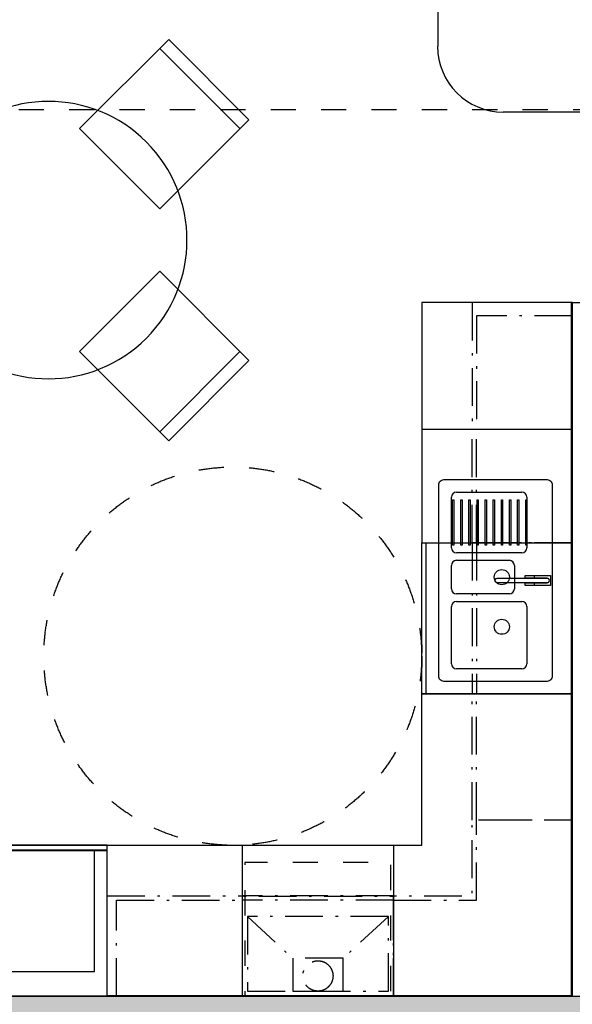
# Model space of a CAD drawing. Header units: millimetres. Extents: x 158466 to 263668, y 129175 to 189280.
# Tile 39 of 55: x 177502 to 179696, y 173186 to 177091. Entities that reach past the tile are written whole.
import ezdxf
from ezdxf.enums import TextEntityAlignment as Align

# ---------------------------------------------------------------- set-up
doc = ezdxf.new("R2010")
doc.units = ezdxf.units.MM
doc.header["$LTSCALE"] = 0.5
doc.header["$MEASUREMENT"] = 0
doc.set_wipeout_variables(frame=1)
for name, pattern in [('Over snittplan', [520, 300, -100, 20, -100]), ('PLINE', [0]), ('Stipling', [400, 200, -200]), ('Wipeout_Contour', [2000, 0, -2000])]:
    doc.linetypes.add(name, pattern=pattern)
for name, color, linetype in [('24-- Innervegger (Skravur)(Nye konstruksjoner)', 7, 'Continuous'), ('24-- Innervegger(Nye konstruksjoner)', 7, 'Continuous'), ('273- Kjøkkeninnredning (Skravur)(Nye konstruksjoner)', 7, 'Continuous'), ('273- Kjøkkeninnredning(Nye konstruksjoner)', 7, 'Continuous'), ('315- Utstyr for sanitærinstallasjoner(Nye konstruksjoner)', 7, 'Continuous'), ('68-- Inventar (løst)(Nye konstruksjoner)', 7, 'Continuous'), ('862- M___Nettoareal(Nye konstruksjoner)', 7, 'Continuous'), ('862- M___Nettoareal(Polylinje)(Nye konstruksjoner)', 7, 'Continuous'), ('862- M___Nettoareal(Tekst)(Nye konstruksjoner)', 7, 'Continuous'), ('878- Annen overflate_visuell informasjon_snusirkler(Nye konstruksjoner)', 7, 'Continuous'), ('878- Annen overflate_visuell informasjon_takheis(Nye konstruksjoner)', 7, 'Continuous')]:
    doc.layers.add(name, color=color, linetype=linetype)
doc.styles.add('GENERATED_STYLE_1', font='arial.ttf')
doc.linetypes.add('Fasade_Snitt markør', pattern='A,0,[1,01 A 200 20 001 Plan 1. etasje_21.Shx,S=3.174603,R=0,X=0,Y=0],-800,0', length=800)

# ---------------------------------------------------------------- blocks, each defined once
blk = doc.blocks.new('Leilighet 1_102_17_1', base_point=(175190.7, 179064.8))
at = {"layer": '862- M___Nettoareal(Polylinje)(Nye konstruksjoner)', "linetype": 'PLINE', "flags": 128}
blk.add_lwpolyline([(176598.9, 180733.7), (176598.9, 173218.7), (184098.9, 173218.7), (184098.9, 180733.7)], close=True, dxfattribs=at)
at = {"layer": '862- M___Nettoareal(Tekst)(Nye konstruksjoner)', "style": 'GENERATED_STYLE_1'}
for tag, height, p in [('DUMMY_861', 300, (176128.6, 179418.4)), ('ROOM_NAME', 300, (174252.9, 179349.8)), ('DUMMY_862', 150, (174252.9, 178946.9))]:
    blk.add_attdef(tag, text='', height=height, dxfattribs=at).set_placement(p, align=Align.TOP_LEFT)
blk = doc.blocks.new('Stue_kjøkken_101_21_1', base_point=(176102.4, 182916.1))
at = {"layer": '862- M___Nettoareal(Polylinje)(Nye konstruksjoner)', "linetype": 'PLINE', "flags": 128}
blk.add_lwpolyline([(176598.9, 180733.7), (176598.9, 173218.7), (179696.2, 173218.7), (179696.2, 175969), (180198.9, 175969), (180198.9, 180733.7)], close=True, dxfattribs=at)
at = {"layer": '862- M___Nettoareal(Tekst)(Nye konstruksjoner)', "style": 'GENERATED_STYLE_1'}
for tag, height, p in [('DUMMY_861', 200, (178936.5, 180040.3)), ('ROOM_NAME', 200, (177351, 179994.6)), ('DUMMY_862', 150, (177351, 179726))]:
    blk.add_attdef(tag, text='', height=height, dxfattribs=at).set_placement(p, align=Align.TOP_LEFT)
blk = doc.blocks.new('Stol 10[30]_1', base_point=(178093.9, 177012))
at = {"layer": '68-- Inventar (løst)(Nye konstruksjoner)', "linetype": 'Continuous'}
blk.add_line((178058.6, 176976.7), (178376.8, 176658.5), dxfattribs=at)
at = {"layer": '68-- Inventar (løst)(Nye konstruksjoner)', "linetype": 'Continuous', "flags": 128}
blk.add_lwpolyline([(177740.4, 176658.5), (178058.6, 176340.3), (178412.1, 176693.8), (178093.9, 177012)], close=True, dxfattribs=at)
blk = doc.blocks.new('Stol 10[31]_1', base_point=(178093.9, 175421))
at = {"layer": '68-- Inventar (løst)(Nye konstruksjoner)', "linetype": 'Continuous'}
blk.add_line((178058.6, 175456.4), (178376.8, 175774.6), dxfattribs=at)
at = {"layer": '68-- Inventar (løst)(Nye konstruksjoner)', "linetype": 'Continuous', "flags": 128}
blk.add_lwpolyline([(177740.4, 175774.6), (178058.6, 176092.8), (178412.1, 175739.2), (178093.9, 175421)], close=True, dxfattribs=at)
blk = doc.blocks.new('Oppvaskmaskin integrert[131]_1', base_point=(179098.2, 175466.7))
at = {"layer": '273- Kjøkkeninnredning(Nye konstruksjoner)', "linetype": 'PLINE'}
for p, q in [((179098.2, 175466.7), (179098.2, 175016.7)), ((179098.2, 175466.7), (179696.2, 175466.7)), ((179696.2, 175466.7), (179696.2, 175016.7)), ((179098.2, 175016.7), (179696.2, 175016.7))]:
    blk.add_line(p, q, dxfattribs=at)
blk = doc.blocks.new('Underskap hjørne L[132]_1', base_point=(179696.2, 173218.7))
at = {"linetype": 'Wipeout_Contour', "ltscale": 1498161.543586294}
blk.add_wipeout([(178986.2, 173218.7), (179696.2, 173218.7), (179696.2, 174416.7), (179098.2, 174416.7), (179098.2, 173816.7), (178986.2, 173816.7)], dxfattribs=at).dxf.layer = '273- Kjøkkeninnredning (Skravur)(Nye konstruksjoner)'
at = {"layer": '273- Kjøkkeninnredning(Nye konstruksjoner)', "linetype": 'PLINE'}
for p, q in [((179098.2, 173816.7), (179098.2, 174416.7)), ((179098.2, 174416.7), (179696.2, 174416.7)), ((179098.2, 173816.7), (179098.2, 174416.7)), ((179696.2, 174416.7), (179696.2, 173218.7)), ((179696.2, 174416.7), (179696.2, 173218.7)), ((178986.2, 173218.7), (178986.2, 173816.7)), ((178986.2, 173816.7), (179098.2, 173816.7)), ((178986.2, 173816.7), (179098.2, 173816.7)), ((179696.2, 173218.7), (178986.2, 173218.7)), ((179696.2, 173218.7), (178986.2, 173218.7))]:
    blk.add_line(p, q, dxfattribs=at)
blk = doc.blocks.new('Overskap hjørne L[133]_1', base_point=(179696.2, 173218.7))
at = {"layer": '273- Kjøkkeninnredning(Nye konstruksjoner)', "linetype": 'Over snittplan'}
for p, q in [((179316.2, 173598.7), (179316.2, 173917.7)), ((178986.2, 173598.7), (179316.2, 173598.7))]:
    blk.add_line(p, q, dxfattribs=at)
at = {"layer": '273- Kjøkkeninnredning(Nye konstruksjoner)', "linetype": 'Over snittplan', "flags": 128}
blk.add_lwpolyline([(178986.2, 173218.7), (178986.2, 173616.7), (179298.2, 173616.7), (179298.2, 173917.7), (179696.2, 173917.7), (179696.2, 173218.7)], close=True, dxfattribs=at)
blk = doc.blocks.new('Underskap[134]_1', base_point=(179696.2, 175968.7))
at = {"linetype": 'Wipeout_Contour', "ltscale": 1004471.078832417}
blk.add_wipeout([(179098.2, 175968.7), (179098.2, 175466.7), (179696.2, 175466.7), (179696.2, 175968.7)], dxfattribs=at).dxf.layer = '273- Kjøkkeninnredning (Skravur)(Nye konstruksjoner)'
at = {"layer": '273- Kjøkkeninnredning(Nye konstruksjoner)', "linetype": 'PLINE'}
for p, q in [((179098.2, 175968.7), (179098.2, 175466.7)), ((179696.2, 175968.7), (179098.2, 175968.7)), ((179098.2, 175968.7), (179098.2, 175466.7)), ((179696.2, 175466.7), (179696.2, 175968.7)), ((179696.2, 175466.7), (179696.2, 175968.7)), ((179098.2, 175466.7), (179696.2, 175466.7))]:
    blk.add_line(p, q, dxfattribs=at)
blk = doc.blocks.new('Høyskap[135]_1', base_point=(177249.2, 173218.7))
at = {"linetype": 'Wipeout_Contour', "ltscale": 993033.278602}
blk.add_wipeout([(177249.2, 173816.7), (177249.2, 173218.7), (177849.2, 173218.7), (177849.2, 173816.7)], dxfattribs=at).dxf.layer = '273- Kjøkkeninnredning (Skravur)(Nye konstruksjoner)'
at = {"layer": '273- Kjøkkeninnredning(Nye konstruksjoner)', "linetype": 'PLINE'}
blk.add_line((177249.2, 173798.7), (177849.2, 173798.7), dxfattribs=at)
at = {"layer": '273- Kjøkkeninnredning(Nye konstruksjoner)', "linetype": 'PLINE', "flags": 128}
blk.add_lwpolyline([(177249.2, 173816.7), (177849.2, 173816.7), (177849.2, 173218.7), (177249.2, 173218.7)], close=True, dxfattribs=at)
blk = doc.blocks.new('Innebygget ovn[136]_1', base_point=(177849.2, 173816.7))
at = {"layer": '273- Kjøkkeninnredning(Nye konstruksjoner)', "linetype": 'PLINE'}
for p, q in [((177299.2, 173796.7), (177299.2, 173316.7)), ((177799.2, 173316.7), (177799.2, 173796.7)), ((177299.2, 173316.7), (177799.2, 173316.7))]:
    blk.add_line(p, q, dxfattribs=at)
at = {"layer": '273- Kjøkkeninnredning(Nye konstruksjoner)', "linetype": 'PLINE', "flags": 128}
blk.add_lwpolyline([(177849.2, 173796.7), (177849.2, 173816.7), (177249.2, 173816.7), (177249.2, 173796.7)], close=True, dxfattribs=at)
blk = doc.blocks.new('Underskap[137]_1', base_point=(178386.2, 173218.7))
at = {"linetype": 'Wipeout_Contour', "ltscale": 996290.985279}
blk.add_wipeout([(178386.2, 173816.7), (178386.2, 173218.7), (178986.2, 173218.7), (178986.2, 173816.7)], dxfattribs=at).dxf.layer = '273- Kjøkkeninnredning (Skravur)(Nye konstruksjoner)'
at = {"layer": '273- Kjøkkeninnredning(Nye konstruksjoner)', "linetype": 'PLINE'}
for p, q in [((178386.2, 173816.7), (178986.2, 173816.7)), ((178386.2, 173218.7), (178386.2, 173816.7)), ((178386.2, 173816.7), (178986.2, 173816.7)), ((178986.2, 173816.7), (178986.2, 173218.7)), ((178986.2, 173218.7), (178386.2, 173218.7)), ((178986.2, 173218.7), (178386.2, 173218.7))]:
    blk.add_line(p, q, dxfattribs=at)
blk = doc.blocks.new('Innebygget koketopp[138]_1', base_point=(178396.2, 173218.7))
at = {"layer": '273- Kjøkkeninnredning(Nye konstruksjoner)', "linetype": 'Stipling', "flags": 128}
blk.add_lwpolyline([(178396.2, 173218.7), (178976.2, 173218.7), (178976.2, 173748.7), (178396.2, 173748.7)], close=True, dxfattribs=at)
blk = doc.blocks.new('Underskap[139]_1', base_point=(177849.2, 173218.7))
at = {"linetype": 'Wipeout_Contour', "ltscale": 994660.796224}
blk.add_wipeout([(177849.2, 173816.7), (177849.2, 173218.7), (178386.2, 173218.7), (178386.2, 173816.7)], dxfattribs=at).dxf.layer = '273- Kjøkkeninnredning (Skravur)(Nye konstruksjoner)'
at = {"layer": '273- Kjøkkeninnredning(Nye konstruksjoner)', "linetype": 'PLINE'}
for p, q in [((177849.2, 173816.7), (178386.2, 173816.7)), ((177849.2, 173218.7), (177849.2, 173816.7)), ((177849.2, 173816.7), (178386.2, 173816.7)), ((178386.2, 173816.7), (178386.2, 173218.7)), ((178386.2, 173218.7), (177849.2, 173218.7)), ((178386.2, 173218.7), (177849.2, 173218.7))]:
    blk.add_line(p, q, dxfattribs=at)
blk = doc.blocks.new('Ventilator innebygget[140]_1', base_point=(178986.2, 173613.9))
at = {"layer": '273- Kjøkkeninnredning(Nye konstruksjoner)', "linetype": 'Over snittplan'}
for p, q in [((178966.2, 173533.9), (178406.2, 173533.9)), ((178406.2, 173533.9), (178406.2, 173238.7)), ((178406.2, 173533.9), (178586.2, 173368.7)), ((178966.2, 173533.9), (178786.2, 173368.7)), ((178966.2, 173238.7), (178966.2, 173533.9)), ((178786.2, 173368.7), (178586.2, 173368.7)), ((178586.2, 173368.7), (178586.2, 173238.7)), ((178786.2, 173238.7), (178786.2, 173368.7)), ((178406.2, 173238.7), (178966.2, 173238.7)), ((178586.2, 173238.7), (178786.2, 173238.7))]:
    blk.add_line(p, q, dxfattribs=at)
at = {"layer": '273- Kjøkkeninnredning(Nye konstruksjoner)', "linetype": 'Over snittplan', "flags": 128}
blk.add_lwpolyline([(178986.2, 173218.7), (178986.2, 173613.9), (178386.2, 173613.9), (178386.2, 173218.7)], close=True, dxfattribs=at)
at = {"layer": '273- Kjøkkeninnredning(Nye konstruksjoner)', "linetype": 'Over snittplan'}
blk.add_circle((178686.2, 173298.7), 60, dxfattribs=at)
blk = doc.blocks.new('Bord rundt 01[209]_1', base_point=(177616.6, 176216.5))
at = {"layer": '68-- Inventar (løst)(Nye konstruksjoner)', "linetype": 'PLINE', "flags": 128}
blk.add_lwpolyline([(178005.5, 175827.6, 1), (177227.7, 176605.4, 1)], format="xyb", close=True, dxfattribs=at)
blk = doc.blocks.new('Underskap[223]_1', base_point=(179696.2, 174416.7))
at = {"linetype": 'Wipeout_Contour', "ltscale": 1001673.5057386}
blk.add_wipeout([(179098.2, 174416.7), (179696.2, 174416.7), (179696.2, 175016.7), (179098.2, 175016.7)], dxfattribs=at).dxf.layer = '273- Kjøkkeninnredning (Skravur)(Nye konstruksjoner)'
at = {"layer": '273- Kjøkkeninnredning(Nye konstruksjoner)', "linetype": 'PLINE'}
for p, q in [((179098.2, 174416.7), (179098.2, 175016.7)), ((179098.2, 174416.7), (179098.2, 175016.7)), ((179116.2, 174416.7), (179116.2, 175016.7)), ((179696.2, 175016.7), (179696.2, 174416.7)), ((179696.2, 175016.7), (179696.2, 174416.7)), ((179696.2, 174416.7), (179098.2, 174416.7))]:
    blk.add_line(p, q, dxfattribs=at)
at = {"linetype": 'Wipeout_Contour', "ltscale": 5010375.623943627}
blk.add_wipeout([(179166.2, 174486.7), (179166.2, 174486.7), (179172.1, 174472.5), (179186.2, 174466.7), (179186.2, 174466.7), (179596.2, 174466.7), (179596.2, 174466.7), (179610.4, 174472.5), (179616.2, 174486.7), (179616.2, 174486.7), (179616.2, 175246.7), (179616.2, 175246.7), (179610.4, 175260.8), (179596.2, 175266.7), (179596.2, 175266.7), (179186.2, 175266.7), (179186.2, 175266.7), (179172.1, 175260.8), (179166.2, 175246.7), (179166.2, 175246.7)], dxfattribs=at).dxf.layer = '273- Kjøkkeninnredning (Skravur)(Nye konstruksjoner)'
at = {"layer": '273- Kjøkkeninnredning(Nye konstruksjoner)', "linetype": 'PLINE'}
for p, q in [((179216.2, 174996.7), (179216.2, 175196.7)), ((179236.2, 175216.7), (179496.2, 175216.7)), ((179516.2, 175196.7), (179516.2, 174996.7)), ((179221.2, 175006.7), (179221.2, 175186.7)), ((179221.2, 175186.7), (179226.2, 175186.7)), ((179226.2, 175186.7), (179226.2, 175006.7)), ((179253.4, 175006.7), (179253.4, 175186.7)), ((179253.4, 175186.7), (179258.4, 175186.7)), ((179258.4, 175186.7), (179258.4, 175006.7)), ((179285.7, 175006.7), (179285.7, 175186.7)), ((179285.7, 175186.7), (179290.7, 175186.7)), ((179290.7, 175186.7), (179290.7, 175006.7)), ((179317.9, 175006.7), (179317.9, 175186.7)), ((179317.9, 175186.7), (179322.9, 175186.7)), ((179322.9, 175186.7), (179322.9, 175006.7)), ((179350.1, 175006.7), (179350.1, 175186.7)), ((179350.1, 175186.7), (179355.1, 175186.7)), ((179355.1, 175186.7), (179355.1, 175006.7)), ((179382.3, 175006.7), (179382.3, 175186.7)), ((179382.3, 175186.7), (179387.3, 175186.7)), ((179387.3, 175186.7), (179387.3, 175006.7)), ((179414.5, 175006.7), (179414.5, 175186.7)), ((179414.5, 175186.7), (179419.5, 175186.7)), ((179419.5, 175186.7), (179419.5, 175006.7)), ((179446.8, 175006.7), (179446.8, 175186.7)), ((179446.8, 175186.7), (179451.8, 175186.7)), ((179451.8, 175186.7), (179451.8, 175006.7)), ((179479, 175006.7), (179479, 175186.7)), ((179479, 175186.7), (179484, 175186.7)), ((179484, 175186.7), (179484, 175006.7)), ((179511.2, 175006.7), (179511.2, 175186.7)), ((179511.2, 175186.7), (179516.2, 175186.7)), ((179516.2, 175186.7), (179516.2, 175006.7)), ((179098.2, 175016.7), (179696.2, 175016.7)), ((179226.2, 175006.7), (179221.2, 175006.7)), ((179258.4, 175006.7), (179253.4, 175006.7)), ((179290.7, 175006.7), (179285.7, 175006.7)), ((179322.9, 175006.7), (179317.9, 175006.7)), ((179355.1, 175006.7), (179350.1, 175006.7)), ((179387.3, 175006.7), (179382.3, 175006.7)), ((179419.5, 175006.7), (179414.5, 175006.7)), ((179451.8, 175006.7), (179446.8, 175006.7)), ((179484, 175006.7), (179479, 175006.7)), ((179516.2, 175006.7), (179511.2, 175006.7)), ((179496.2, 174976.7), (179236.2, 174976.7)), ((179216.2, 174833.3), (179216.2, 174926.7)), ((179236.2, 174946.7), (179446.2, 174946.7)), ((179466.2, 174926.7), (179466.2, 174833.3)), ((179446.2, 174813.3), (179236.2, 174813.3)), ((179216.2, 174536.7), (179216.2, 174763.3)), ((179236.2, 174783.3), (179496.2, 174783.3)), ((179516.2, 174763.3), (179516.2, 174536.7)), ((179496.2, 174516.7), (179236.2, 174516.7))]:
    blk.add_line(p, q, dxfattribs=at)
at = {"layer": '273- Kjøkkeninnredning(Nye konstruksjoner)', "linetype": 'PLINE', "flags": 128}
for points in [[(179166.2, 174486.7), (179166.2, 175246.7, -0.414214), (179186.2, 175266.7), (179596.2, 175266.7, -0.414214), (179616.2, 175246.7), (179616.2, 174486.7, -0.414214), (179596.2, 174466.7), (179186.2, 174466.7, -0.414214)], [(179398.3, 174857.7, -1), (179398.4, 174875.7), (179596.2, 174875.7, -1), (179596.2, 174857.7)]]:
    blk.add_lwpolyline(points, format="xyb", close=True, dxfattribs=at)
at = {"layer": '273- Kjøkkeninnredning(Nye konstruksjoner)', "linetype": 'PLINE'}
for centre in [(179416.2, 174880), (179416.2, 174683.3)]:
    blk.add_circle(centre, 30, dxfattribs=at)
for centre, start, end in [((179236.2, 175196.7), 90, 180), ((179496.2, 175196.7), 0, 90), ((179236.2, 174996.7), 180, 270), ((179496.2, 174996.7), 270, 0), ((179236.2, 174926.7), 90, 180), ((179446.2, 174926.7), 0, 90), ((179236.2, 174833.3), 180, 270), ((179446.2, 174833.3), 270, 0), ((179236.2, 174763.3), 90, 180), ((179496.2, 174763.3), 0, 90), ((179236.2, 174536.7), 180, 270), ((179496.2, 174536.7), 270, 0)]:
    blk.add_arc(centre, 20, start, end, dxfattribs=at)
at = {"linetype": 'Wipeout_Contour', "ltscale": 3258538.944521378}
blk.add_wipeout([(179545.2, 174846.7), (179610.2, 174846.7), (179610.2, 174886.6), (179545.2, 174886.6), (179545.2, 174875.7), (179596.2, 174875.7), (179596.2, 174875.7), (179602.6, 174873), (179605.2, 174866.7), (179602.6, 174860.3), (179596.2, 174857.7), (179596.2, 174857.7), (179545.2, 174857.7)], dxfattribs=at).dxf.layer = '273- Kjøkkeninnredning (Skravur)(Nye konstruksjoner)'
at = {"layer": '273- Kjøkkeninnredning(Nye konstruksjoner)', "linetype": 'PLINE', "flags": 128}
blk.add_lwpolyline([(179545.2, 174846.7), (179545.2, 174857.7), (179596.2, 174857.7, 1), (179596.2, 174875.7), (179545.2, 174875.7), (179545.2, 174886.6), (179610.2, 174886.6), (179610.2, 174846.7)], format="xyb", close=True, dxfattribs=at)
at = {"linetype": 'Wipeout_Contour', "ltscale": 1002422.460665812}
blk.add_wipeout([(179509.2, 174847), (179544.2, 174847), (179544.2, 174857.7), (179509.2, 174857.7)], dxfattribs=at).dxf.layer = '273- Kjøkkeninnredning (Skravur)(Nye konstruksjoner)'
at = {"layer": '273- Kjøkkeninnredning(Nye konstruksjoner)', "linetype": 'PLINE', "flags": 128}
blk.add_lwpolyline([(179509.2, 174847), (179509.2, 174857.7), (179544.2, 174857.7), (179544.2, 174847)], close=True, dxfattribs=at)
at = {"linetype": 'Wipeout_Contour', "ltscale": 1002502.551456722}
blk.add_wipeout([(179509.2, 174886.4), (179509.2, 174875.7), (179544.2, 174875.7), (179544.2, 174886.4)], dxfattribs=at).dxf.layer = '273- Kjøkkeninnredning (Skravur)(Nye konstruksjoner)'
at = {"layer": '273- Kjøkkeninnredning(Nye konstruksjoner)', "linetype": 'PLINE', "flags": 128}
blk.add_lwpolyline([(179509.2, 174886.4), (179544.2, 174886.4), (179544.2, 174875.7), (179509.2, 174875.7)], close=True, dxfattribs=at)
blk = doc.blocks.new('Overskap[224]_1', base_point=(178986.2, 173218.7))
at = {"layer": '273- Kjøkkeninnredning(Nye konstruksjoner)', "linetype": 'Over snittplan'}
blk.add_line((178986.2, 173598.7), (178386.2, 173598.7), dxfattribs=at)
at = {"layer": '273- Kjøkkeninnredning(Nye konstruksjoner)', "linetype": 'Over snittplan', "flags": 128}
blk.add_lwpolyline([(178986.2, 173616.7), (178386.2, 173616.7), (178386.2, 173218.7), (178986.2, 173218.7)], close=True, dxfattribs=at)
blk = doc.blocks.new('Overskap[225]_1', base_point=(179696.2, 175016.7))
at = {"layer": '273- Kjøkkeninnredning(Nye konstruksjoner)', "linetype": 'Over snittplan'}
blk.add_line((179316.2, 175016.7), (179316.2, 174416.7), dxfattribs=at)
at = {"layer": '273- Kjøkkeninnredning(Nye konstruksjoner)', "linetype": 'Over snittplan', "flags": 128}
blk.add_lwpolyline([(179298.2, 175016.7), (179298.2, 174416.7), (179696.2, 174416.7), (179696.2, 175016.7)], close=True, dxfattribs=at)
blk = doc.blocks.new('Overskap[226]_1', base_point=(179696.2, 175016.7))
at = {"layer": '273- Kjøkkeninnredning(Nye konstruksjoner)', "linetype": 'Over snittplan'}
blk.add_line((179316.2, 175016.7), (179316.2, 175466.7), dxfattribs=at)
at = {"layer": '273- Kjøkkeninnredning(Nye konstruksjoner)', "linetype": 'Over snittplan', "flags": 128}
blk.add_lwpolyline([(179298.2, 175016.7), (179298.2, 175466.7), (179696.2, 175466.7), (179696.2, 175016.7)], close=True, dxfattribs=at)
blk = doc.blocks.new('Overskap[227]_1', base_point=(179696.2, 173916.7))
at = {"layer": '273- Kjøkkeninnredning(Nye konstruksjoner)', "linetype": 'Over snittplan'}
blk.add_line((179316.2, 173916.7), (179316.2, 174416.7), dxfattribs=at)
at = {"layer": '273- Kjøkkeninnredning(Nye konstruksjoner)', "linetype": 'Over snittplan', "flags": 128}
blk.add_lwpolyline([(179298.2, 173916.7), (179298.2, 174416.7), (179696.2, 174416.7), (179696.2, 173916.7)], close=True, dxfattribs=at)
blk = doc.blocks.new('Overskap[239]_1', base_point=(179696.2, 175968.7))
at = {"layer": '273- Kjøkkeninnredning(Nye konstruksjoner)', "linetype": 'Over snittplan'}
for p, q in [((179316.2, 175916.7), (179316.2, 175466.7)), ((179696.2, 175916.7), (179316.2, 175916.7))]:
    blk.add_line(p, q, dxfattribs=at)
at = {"layer": '273- Kjøkkeninnredning(Nye konstruksjoner)', "linetype": 'Over snittplan', "flags": 128}
blk.add_lwpolyline([(179298.2, 175968.7), (179298.2, 175466.7), (179696.2, 175466.7), (179696.2, 175968.7)], close=True, dxfattribs=at)
blk = doc.blocks.new('Overskap[240]_1', base_point=(177849.2, 173218.7))
at = {"layer": '273- Kjøkkeninnredning(Nye konstruksjoner)', "linetype": 'Over snittplan'}
for p, q in [((177886.2, 173598.7), (178386.2, 173598.7)), ((177886.2, 173218.7), (177886.2, 173598.7))]:
    blk.add_line(p, q, dxfattribs=at)
at = {"layer": '273- Kjøkkeninnredning(Nye konstruksjoner)', "linetype": 'Over snittplan', "flags": 128}
blk.add_lwpolyline([(177849.2, 173616.7), (178386.2, 173616.7), (178386.2, 173218.7), (177849.2, 173218.7)], close=True, dxfattribs=at)

msp = doc.modelspace()

# ---------------------------------------------------------------- hatches: boundary and pattern name
at = {"layer": '24-- Innervegger (Skravur)(Nye konstruksjoner)', "linetype": 'Continuous'}
msp.add_hatch(color=256, dxfattribs=at).paths.add_polyline_path([(176598.9, 172968.7), (184098.9, 172968.7), (184098.9, 173218.7), (176598.9, 173218.7)])
msp.add_hatch(color=256, dxfattribs=at).paths.add_polyline_path([(176598.9, 172968.7), (184098.9, 172968.7), (184098.9, 173218.7), (176598.9, 173218.7)])

# ---------------------------------------------------------------- linework, layer by layer
at = {"layer": '24-- Innervegger(Nye konstruksjoner)', "linetype": 'PLINE', "flags": 128}
msp.add_lwpolyline([(179696.2, 173218.7), (176598.9, 173218.7)], dxfattribs=at)
msp.add_lwpolyline([(179696.2, 173218.7), (176598.9, 173218.7)], dxfattribs=at)
at = {"layer": '878- Annen overflate_visuell informasjon_snusirkler(Nye konstruksjoner)', "linetype": 'Stipling'}
msp.add_lwpolyline([(180198.9, 176733.7), (177381, 176733.7)], dxfattribs=at)
at = {"layer": '878- Annen overflate_visuell informasjon_takheis(Nye konstruksjoner)', "linetype": 'Fasade_Snitt markør'}
for p, q in [((179163.7, 176985), (179163.7, 178818.7)), ((181035.9, 176724), (179422.3, 176724))]:
    msp.add_line(p, q, dxfattribs=at)
msp.add_arc((179422.3, 176985), 261, 180, 270, dxfattribs=at)

# ---------------------------------------------------------------- block references
at = {"layer": '273- Kjøkkeninnredning(Nye konstruksjoner)', "linetype": 'PLINE'}
msp.add_blockref('Oppvaskmaskin integrert[131]_1', (179098.2, 175466.7), dxfattribs=at)
at = {"layer": '68-- Inventar (løst)(Nye konstruksjoner)', "linetype": 'Continuous'}
for name, p in [('Stol 10[30]_1', (178093.9, 177012)), ('Stol 10[31]_1', (178093.9, 175421))]:
    msp.add_blockref(name, p, dxfattribs=at)
at = {"layer": '68-- Inventar (løst)(Nye konstruksjoner)', "linetype": 'PLINE'}
msp.add_blockref('Bord rundt 01[209]_1', (177616.6, 176216.5), dxfattribs=at)
at = {"layer": '862- M___Nettoareal(Nye konstruksjoner)', "linetype": 'Continuous'}
for name, p in [('Leilighet 1_102_17_1', (175190.7, 179064.8)), ('Stue_kjøkken_101_21_1', (176102.4, 182916.1))]:
    msp.add_blockref(name, p, dxfattribs=at)

# ---------------------------------------------------------------- next in the draw order: block references
at = {"layer": '273- Kjøkkeninnredning(Nye konstruksjoner)', "linetype": 'PLINE'}
for name, p in [('Underskap[134]_1', (179696.2, 175968.7)), ('Underskap hjørne L[132]_1', (179696.2, 173218.7)), ('Høyskap[135]_1', (177249.2, 173218.7))]:
    msp.add_blockref(name, p, dxfattribs=at)

# ---------------------------------------------------------------- next in the draw order: block references
at = {"layer": '273- Kjøkkeninnredning(Nye konstruksjoner)', "linetype": 'Over snittplan'}
for name, p in [('Overskap[239]_1', (179696.2, 175968.7)), ('Overskap hjørne L[133]_1', (179696.2, 173218.7))]:
    msp.add_blockref(name, p, dxfattribs=at)
at = {"layer": '273- Kjøkkeninnredning(Nye konstruksjoner)', "linetype": 'PLINE'}
for name, p in [('Underskap[223]_1', (179696.2, 174416.7)), ('Innebygget ovn[136]_1', (177849.2, 173816.7))]:
    msp.add_blockref(name, p, dxfattribs=at)

# ---------------------------------------------------------------- next in the draw order: linework, layer by layer
at = {"layer": '273- Kjøkkeninnredning(Nye konstruksjoner)', "linetype": 'PLINE', "flags": 128}
for points in [[(179693.2, 173218.7), (179693.2, 175968.7), (179696.2, 175968.7)], [(179696.2, 175968.7), (179696.2, 173221.7)]]:
    msp.add_lwpolyline(points, dxfattribs=at)
at = {"layer": '315- Utstyr for sanitærinstallasjoner(Nye konstruksjoner)', "linetype": 'Stipling'}
msp.add_line((179098.2, 173816.7), (179098.2, 174416.7), dxfattribs=at)

# ---------------------------------------------------------------- next in the draw order: block references
at = {"layer": '273- Kjøkkeninnredning(Nye konstruksjoner)', "linetype": 'Over snittplan'}
for name, p in [('Overskap[226]_1', (179696.2, 175016.7)), ('Overskap[225]_1', (179696.2, 175016.7)), ('Overskap[227]_1', (179696.2, 173916.7))]:
    msp.add_blockref(name, p, dxfattribs=at)
at = {"layer": '273- Kjøkkeninnredning(Nye konstruksjoner)', "linetype": 'PLINE'}
msp.add_blockref('Underskap[137]_1', (178386.2, 173218.7), dxfattribs=at)

# ---------------------------------------------------------------- next in the draw order: block references
at = {"layer": '273- Kjøkkeninnredning(Nye konstruksjoner)', "linetype": 'Stipling'}
msp.add_blockref('Innebygget koketopp[138]_1', (178396.2, 173218.7), dxfattribs=at)

# ---------------------------------------------------------------- next in the draw order: block references
at = {"layer": '273- Kjøkkeninnredning(Nye konstruksjoner)', "linetype": 'PLINE'}
msp.add_blockref('Underskap[139]_1', (177849.2, 173218.7), dxfattribs=at)

# ---------------------------------------------------------------- next in the draw order: linework, layer by layer
at = {"layer": '273- Kjøkkeninnredning(Nye konstruksjoner)', "linetype": 'PLINE', "flags": 128}
for points in [[(177849.2, 173218.7), (177849.2, 173221.7), (179696.2, 173221.7)], [(179693.2, 173218.7), (177849.2, 173218.7)]]:
    msp.add_lwpolyline(points, dxfattribs=at)
at = {"layer": '878- Annen overflate_visuell informasjon_snusirkler(Nye konstruksjoner)', "linetype": 'Stipling'}
msp.add_circle((178348.2, 174566.7), 750, dxfattribs=at)

# ---------------------------------------------------------------- next in the draw order: block references
at = {"layer": '273- Kjøkkeninnredning(Nye konstruksjoner)', "linetype": 'Over snittplan'}
for name, p in [('Overskap[240]_1', (177849.2, 173218.7)), ('Overskap[224]_1', (178986.2, 173218.7)), ('Ventilator innebygget[140]_1', (178986.2, 173613.9))]:
    msp.add_blockref(name, p, dxfattribs=at)

doc.saveas('drawing.dxf')
